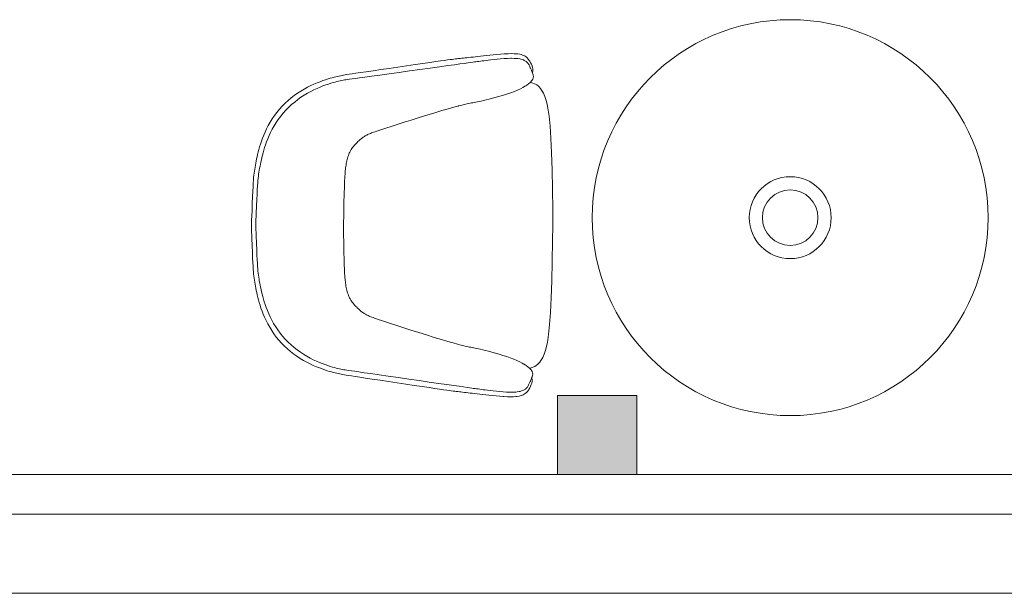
# Model space of a CAD drawing. Header units: millimetres. Extents: x -750 to 57307, y -2234 to 18901.
# Tile 10 of 102: x 8661 to 10557, y 152 to 1257. Entities that reach past the tile are written whole.
import ezdxf

# ---------------------------------------------------------------- set-up
doc = ezdxf.new("R2010")
doc.units = ezdxf.units.MM
doc.header["$MEASUREMENT"] = 0
doc.layers.add('GREY SCALE', color=9, linetype='Continuous', lineweight=0, true_color=0x808080)
doc.layers.add('GREYSCALE', color=9, linetype='Continuous', lineweight=0, true_color=0x808080)

# ---------------------------------------------------------------- blocks, each defined once
blk = doc.blocks.new('FLOOR PLAN')
at = {"layer": 'GREYSCALE', "ltscale": 0.25}
h = blk.add_hatch(color=256, dxfattribs=at)
h.dxf.hatch_style = 1
h.paths.add_polyline_path([(9696.9, 533.5), (9696.9, 381.1), (9849.3, 381.1), (9849.3, 533.5)])
at = {"layer": 'GREYSCALE'}
for p, q in [((9450.9, 1174.5), (9462.1, 1176.1)), ((9462.1, 1176.1), (9471.2, 1177.3)), ((9471.2, 1177.3), (9478.7, 1178.4)), ((9478.7, 1178.4), (9484.8, 1179.2)), ((9484.8, 1179.2), (9489.7, 1179.8)), ((9489.7, 1179.8), (9493.7, 1180.3)), ((9493.7, 1180.3), (9497.1, 1180.7)), ((9497.1, 1180.7), (9500.2, 1181.1)), ((9500.2, 1181.1), (9503.2, 1181.4)), ((9503.2, 1181.4), (9506.2, 1181.8)), ((9506.2, 1181.8), (9509.3, 1182.1)), ((9509.3, 1182.1), (9512.4, 1182.4)), ((9512.4, 1182.4), (9515.6, 1182.8)), ((9515.6, 1182.8), (9518.9, 1183.1)), ((9518.9, 1183.1), (9522.4, 1183.5)), ((9522.4, 1183.5), (9526, 1183.9)), ((9526, 1183.9), (9530, 1184.3)), ((9530, 1184.3), (9534.1, 1184.8)), ((9534.1, 1184.8), (9538.6, 1185.3)), ((9539.7, 1175.7), (9536.7, 1175.3)), ((9538.6, 1185.3), (9543.4, 1185.8)), ((9542.5, 1176.1), (9539.7, 1175.7)), ((9545.3, 1176.5), (9542.5, 1176.1)), ((9543.4, 1185.8), (9548.6, 1186.4)), ((9548.3, 1176.9), (9545.3, 1176.5)), ((9551.5, 1177.3), (9548.3, 1176.9)), ((9548.6, 1186.4), (9554.1, 1186.9)), ((9555, 1177.8), (9551.5, 1177.3)), ((9554.1, 1186.9), (9559.9, 1187.6)), ((9559, 1178.3), (9555, 1177.8)), ((9563.4, 1178.9), (9559, 1178.3)), ((9559.9, 1187.6), (9566.3, 1188.2)), ((9568.5, 1179.4), (9563.4, 1178.9)), ((9566.3, 1188.2), (9573, 1188.9)), ((9574.4, 1180.1), (9568.5, 1179.4)), ((9573, 1188.9), (9580, 1189.6)), ((9580.7, 1180.7), (9574.4, 1180.1)), ((9580, 1189.6), (9587, 1190.2)), ((9587.2, 1181.3), (9580.7, 1180.7)), ((9587, 1190.2), (9593.8, 1190.7)), ((9593.8, 1181.8), (9587.2, 1181.3)), ((9593.8, 1190.7), (9595, 1190.8)), ((9600.1, 1182.2), (9593.8, 1181.8)), ((9595, 1190.8), (9601.6, 1191.2)), ((9606.1, 1182.4), (9600.1, 1182.2)), ((9601.6, 1191.2), (9607.8, 1191.4)), ((9607.8, 1182.4), (9606.1, 1182.4)), ((9607.8, 1191.4), (9613.3, 1191.3)), ((9613.4, 1182.3), (9607.8, 1182.4)), ((9613.3, 1191.3), (9617.9, 1191)), ((9618.2, 1182), (9613.4, 1182.3)), ((9617.9, 1191), (9620.3, 1190.8)), ((9620.3, 1181.8), (9618.2, 1182)), ((9620.3, 1190.8), (9624.2, 1190.1)), ((9624.2, 1181.1), (9620.3, 1181.8)), ((9624.2, 1190.1), (9626.6, 1189.5)), ((9626.2, 1180.7), (9624.2, 1181.1)), ((9628.7, 1179.9), (9626.2, 1180.7)), ((9626.6, 1189.5), (9629.6, 1188.5)), ((9631.2, 1179.2), (9628.7, 1179.9)), ((9629.6, 1188.5), (9632, 1187.6)), ((9632.8, 1178.4), (9631.2, 1179.2)), ((9632, 1187.6), (9634.2, 1186.2)), ((9635.1, 1177.1), (9632.8, 1178.4)), ((9634.2, 1186.2), (9636.2, 1185)), ((9636.5, 1176.2), (9635.1, 1177.1)), ((9636.2, 1185), (9638.4, 1183.2)), ((9637.7, 1175.1), (9636.5, 1176.2)), ((9638.4, 1183.2), (9640.4, 1180.9)), ((9640.4, 1180.9), (9642.3, 1178.2)), ((9642.3, 1178.2), (9643.1, 1176.8)), ((9643.1, 1176.8), (9644.9, 1173.9)), ((9328.3, 1156.5), (9341.5, 1158.4)), ((9341.5, 1158.4), (9356.5, 1160.6)), ((9356.5, 1160.6), (9372.6, 1163)), ((9372.6, 1163), (9389.4, 1165.5)), ((9389.4, 1165.5), (9406.1, 1167.9)), ((9411.7, 1158.1), (9391.6, 1155.3)), ((9406.1, 1167.9), (9422.4, 1170.3)), ((9431.8, 1160.9), (9411.7, 1158.1)), ((9422.4, 1170.3), (9437.5, 1172.5)), ((9451.3, 1163.6), (9431.8, 1160.9)), ((9437.5, 1172.5), (9450.9, 1174.5)), ((9469.3, 1166.1), (9451.3, 1163.6)), ((9485.2, 1168.3), (9469.3, 1166.1)), ((9498.3, 1170.1), (9485.2, 1168.3)), ((9508.9, 1171.6), (9498.3, 1170.1)), ((9517.4, 1172.7), (9508.9, 1171.6)), ((9524.1, 1173.6), (9517.4, 1172.7)), ((9529.3, 1174.3), (9524.1, 1173.6)), ((9533.4, 1174.9), (9529.3, 1174.3)), ((9536.7, 1175.3), (9533.4, 1174.9)), ((9638.8, 1173.9), (9637.7, 1175.1)), ((9640.2, 1172.4), (9638.8, 1173.9)), ((9641.1, 1171.1), (9640.2, 1172.4)), ((9641.9, 1169.7), (9641.1, 1171.1)), ((9642.6, 1168.4), (9641.9, 1169.7)), ((9643.2, 1167), (9642.6, 1168.4)), ((9643.7, 1165.6), (9643.2, 1167)), ((9644.3, 1164.3), (9643.7, 1165.6)), ((9644.8, 1163.1), (9644.3, 1164.3)), ((9645.3, 1161.9), (9644.8, 1163.1)), ((9644.9, 1173.9), (9646.4, 1170.8)), ((9645.8, 1160.7), (9645.3, 1161.9)), ((9646.3, 1159.5), (9645.8, 1160.7)), ((9646.8, 1158.3), (9646.3, 1159.5)), ((9646.4, 1170.8), (9647.6, 1167.7)), ((9647.3, 1157.1), (9646.8, 1158.3)), ((9647.8, 1156), (9647.3, 1157.1)), ((9647.6, 1167.7), (9648.5, 1164.7)), ((9648.5, 1164.7), (9649.1, 1161.8)), ((9649.2, 1157.2), (9648.8, 1155.7)), ((9649.1, 1161.8), (9649.4, 1159.3)), ((9649.4, 1159.3), (9649.2, 1157.2)), ((9239.4, 1137.4), (9244.9, 1139.4)), ((9244.9, 1139.4), (9250, 1141.2)), ((9250, 1141.2), (9254.8, 1142.7)), ((9254.8, 1142.7), (9259.1, 1144)), ((9259.1, 1144), (9263, 1145.1)), ((9263, 1145.1), (9266.6, 1146.1)), ((9266.6, 1146.1), (9270, 1146.9)), ((9271.8, 1137.7), (9268.3, 1136.7)), ((9270, 1146.9), (9273.1, 1147.6)), ((9275.1, 1138.4), (9271.8, 1137.7)), ((9273.1, 1147.6), (9276, 1148.2)), ((9278.1, 1139.1), (9275.1, 1138.4)), ((9276, 1148.2), (9278.9, 1148.7)), ((9281, 1139.7), (9278.1, 1139.1)), ((9278.9, 1148.7), (9281.7, 1149.2)), ((9283.8, 1140.2), (9281, 1139.7)), ((9281.7, 1149.2), (9284.5, 1149.7)), ((9286.5, 1140.7), (9283.8, 1140.2)), ((9284.5, 1149.7), (9287.5, 1150.3)), ((9289.3, 1141.1), (9286.5, 1140.7)), ((9287.5, 1150.3), (9291.2, 1150.9)), ((9292.4, 1141.6), (9289.3, 1141.1)), ((9291.2, 1150.9), (9295.7, 1151.6)), ((9296.2, 1142.1), (9292.4, 1141.6)), ((9295.7, 1151.6), (9301.4, 1152.4)), ((9301.1, 1142.8), (9296.2, 1142.1)), ((9307.4, 1143.7), (9301.1, 1142.8)), ((9301.4, 1152.4), (9308.6, 1153.5)), ((9315.6, 1144.8), (9307.4, 1143.7)), ((9308.6, 1153.5), (9317.4, 1154.8)), ((9325.9, 1146.2), (9315.6, 1144.8)), ((9317.4, 1154.8), (9328.3, 1156.5)), ((9338.7, 1147.9), (9325.9, 1146.2)), ((9354.4, 1150.1), (9338.7, 1147.9)), ((9372.3, 1152.6), (9354.4, 1150.1)), ((9391.6, 1155.3), (9372.3, 1152.6)), ((9644.5, 1136.4), (9646.7, 1138.7)), ((9646.7, 1138.7), (9648.3, 1141)), ((9648.3, 1154.8), (9647.8, 1156)), ((9648.8, 1153.6), (9648.3, 1154.8)), ((9648.3, 1141), (9648.8, 1141.9)), ((9648.8, 1155.7), (9648.4, 1154.6)), ((9649.2, 1152.4), (9648.8, 1153.6)), ((9648.8, 1141.9), (9649.1, 1142.5)), ((9649.1, 1142.5), (9649.3, 1143.1)), ((9649.7, 1150.5), (9649.2, 1152.4)), ((9649.3, 1143.1), (9649.8, 1144.1)), ((9650, 1149.4), (9649.7, 1150.5)), ((9649.8, 1144.1), (9650, 1145.1)), ((9650.2, 1148.2), (9650, 1149.4)), ((9650, 1145.1), (9650.2, 1147.1)), ((9650.2, 1147.1), (9650.2, 1148.2)), ((9196.2, 1115.3), (9202.5, 1119.4)), ((9202.5, 1119.4), (9208.9, 1123.2)), ((9208.9, 1123.2), (9215.2, 1126.7)), ((9215.2, 1126.7), (9221.5, 1129.8)), ((9227.6, 1121.7), (9221.4, 1118.6)), ((9221.5, 1129.8), (9227.7, 1132.6)), ((9233.6, 1124.4), (9227.6, 1121.7)), ((9227.7, 1132.6), (9233.6, 1135.2)), ((9233.6, 1135.2), (9239.4, 1137.4)), ((9239.5, 1126.9), (9233.6, 1124.4)), ((9245.1, 1129.2), (9239.5, 1126.9)), ((9250.5, 1131.1), (9245.1, 1129.2)), ((9255.5, 1132.8), (9250.5, 1131.1)), ((9260.2, 1134.3), (9255.5, 1132.8)), ((9264.4, 1135.6), (9260.2, 1134.3)), ((9268.3, 1136.7), (9264.4, 1135.6)), ((9607, 1116.2), (9613.6, 1118.7)), ((9613.6, 1118.7), (9619.7, 1121.2)), ((9619.7, 1121.2), (9625.2, 1123.7)), ((9625.2, 1123.7), (9630.1, 1126.3)), ((9630.1, 1126.3), (9633.2, 1128.1)), ((9633.2, 1128.1), (9633.9, 1128.5)), ((9633.9, 1128.5), (9634.6, 1128.9)), ((9634.6, 1128.9), (9635.5, 1129.5)), ((9635.5, 1129.5), (9637.7, 1130.9)), ((9637.7, 1130.9), (9641, 1133.3)), ((9641, 1133.3), (9643.8, 1135.7)), ((9643.8, 1135.7), (9644.5, 1136.4)), ((9644.1, 1136), (9647, 1135.4)), ((9647, 1135.4), (9647.4, 1135.3)), ((9647.4, 1135.3), (9654.4, 1132.5)), ((9654.4, 1132.5), (9656.6, 1131)), ((9656.6, 1131), (9660.1, 1128.5)), ((9660.1, 1128.5), (9664.4, 1123.6)), ((9664.4, 1123.6), (9664.7, 1123.2)), ((9664.7, 1123.2), (9668.6, 1117.2)), ((9172, 1095.7), (9177.8, 1101)), ((9177.8, 1101), (9183.8, 1106.1)), ((9183.8, 1106.1), (9189.9, 1110.8)), ((9189.9, 1110.8), (9196.2, 1115.3)), ((9196.6, 1102.9), (9190.6, 1098.2)), ((9202.7, 1107.3), (9196.6, 1102.9)), ((9209, 1111.4), (9202.7, 1107.3)), ((9215.2, 1115.1), (9209, 1111.4)), ((9221.4, 1118.6), (9215.2, 1115.1)), ((9545.8, 1099.2), (9549.7, 1100.1)), ((9549.7, 1100.1), (9554.2, 1101.1)), ((9554.2, 1101.1), (9559.3, 1102.4)), ((9559.3, 1102.4), (9565.2, 1103.8)), ((9565.2, 1103.8), (9571.6, 1105.5)), ((9571.6, 1105.5), (9578.5, 1107.3)), ((9578.5, 1107.3), (9585.6, 1109.4)), ((9585.6, 1109.4), (9592.9, 1111.5)), ((9592.9, 1111.5), (9600.1, 1113.8)), ((9600.1, 1113.8), (9607, 1116.2)), ((9668.6, 1117.2), (9669.6, 1115.1)), ((9669.6, 1115.1), (9672.3, 1109.1)), ((9672.3, 1109.1), (9675.4, 1099.4)), ((9156.2, 1078.3), (9161.2, 1084.4)), ((9161.2, 1084.4), (9166.4, 1090.2)), ((9166.4, 1090.2), (9172, 1095.7)), ((9173.6, 1082.5), (9168.4, 1076.8)), ((9179, 1088), (9173.6, 1082.5)), ((9184.7, 1093.3), (9179, 1088)), ((9190.6, 1098.2), (9184.7, 1093.3)), ((9460.4, 1077.6), (9474, 1081.7)), ((9474, 1081.7), (9486.4, 1085.3)), ((9486.4, 1085.3), (9496.8, 1088.2)), ((9496.8, 1088.2), (9505.4, 1090.5)), ((9505.4, 1090.5), (9506.3, 1090.8)), ((9506.3, 1090.8), (9512.2, 1092.3)), ((9512.2, 1092.3), (9517.7, 1093.6)), ((9517.7, 1093.6), (9522.1, 1094.6)), ((9522.1, 1094.6), (9525.6, 1095.4)), ((9525.6, 1095.4), (9528.5, 1095.9)), ((9528.5, 1095.9), (9531.1, 1096.4)), ((9531.1, 1096.4), (9533.7, 1096.9)), ((9533.7, 1096.9), (9536.1, 1097.3)), ((9536.1, 1097.3), (9536.5, 1097.4)), ((9536.5, 1097.4), (9539.3, 1097.9)), ((9539.3, 1097.9), (9542.4, 1098.5)), ((9542.4, 1098.5), (9545.8, 1099.2)), ((9675.4, 1099.4), (9676.7, 1093.2)), ((9676.7, 1093.2), (9678.2, 1086.6)), ((9678.2, 1086.6), (9680.5, 1071.1)), ((9143.5, 1059.4), (9147.4, 1065.8)), ((9147.4, 1065.8), (9151.6, 1072.1)), ((9151.6, 1072.1), (9156.2, 1078.3)), ((9159.1, 1064.7), (9154.9, 1058.5)), ((9163.6, 1070.9), (9159.1, 1064.7)), ((9168.4, 1076.8), (9163.6, 1070.9)), ((9401.5, 1059.2), (9415.2, 1063.6)), ((9415.2, 1063.6), (9430.5, 1068.4)), ((9430.5, 1068.4), (9445.3, 1073)), ((9445.3, 1073), (9460.4, 1077.6)), ((9680.5, 1071.1), (9682.4, 1052)), ((9133.6, 1040.5), (9136.5, 1046.7)), ((9136.5, 1046.7), (9139.8, 1053.1)), ((9139.8, 1053.1), (9143.5, 1059.4)), ((9147.5, 1045.9), (9144.3, 1039.7)), ((9151, 1052.2), (9147.5, 1045.9)), ((9154.9, 1058.5), (9151, 1052.2)), ((9348.8, 1042.3), (9352.4, 1043.4)), ((9352.4, 1043.4), (9358.6, 1045.4)), ((9358.6, 1045.4), (9366.4, 1047.9)), ((9366.4, 1047.9), (9376.1, 1051.1)), ((9376.1, 1051.1), (9388, 1054.9)), ((9388, 1054.9), (9401.5, 1059.2)), ((9682.4, 1052), (9684, 1028.6)), ((9126.5, 1022.8), (9128.5, 1028.5)), ((9128.5, 1028.5), (9130.9, 1034.4)), ((9130.9, 1034.4), (9133.6, 1040.5)), ((9138.7, 1027.5), (9136.4, 1021.7)), ((9141.4, 1033.5), (9138.7, 1027.5)), ((9144.3, 1039.7), (9141.4, 1033.5)), ((9314, 1023.5), (9315.5, 1024.9)), ((9315.5, 1024.9), (9317, 1026.2)), ((9317, 1026.2), (9318.3, 1027.3)), ((9318.3, 1027.3), (9319.6, 1028.4)), ((9319.6, 1028.4), (9320.9, 1029.4)), ((9320.9, 1029.4), (9322.2, 1030.3)), ((9322.2, 1030.3), (9323.6, 1031.2)), ((9323.6, 1031.2), (9324.9, 1032.1)), ((9324.9, 1032.1), (9326.4, 1032.9)), ((9326.4, 1032.9), (9327.9, 1033.8)), ((9327.9, 1033.8), (9329.4, 1034.6)), ((9329.4, 1034.6), (9331.1, 1035.5)), ((9331.1, 1035.5), (9332.8, 1036.3)), ((9332.8, 1036.3), (9334.5, 1037.1)), ((9334.5, 1037.1), (9336.4, 1037.9)), ((9336.4, 1037.9), (9338.2, 1038.6)), ((9338.2, 1038.6), (9340.2, 1039.4)), ((9340.2, 1039.4), (9342.4, 1040.2)), ((9342.4, 1040.2), (9345.3, 1041.1)), ((9345.3, 1041.1), (9348.8, 1042.3)), ((9684, 1028.6), (9685.3, 1000.6)), ((9120.4, 1002.2), (9121.6, 1007)), ((9121.6, 1007), (9123.1, 1012.1)), ((9123.1, 1012.1), (9124.7, 1017.4)), ((9124.7, 1017.4), (9126.5, 1022.8)), ((9131, 1005.5), (9129.7, 1000.5)), ((9132.6, 1010.7), (9131, 1005.5)), ((9134.4, 1016.1), (9132.6, 1010.7)), ((9136.4, 1021.7), (9134.4, 1016.1)), ((9298, 1004.2), (9299.3, 1006.5)), ((9299.3, 1006.5), (9300.7, 1008.5)), ((9300.7, 1008.5), (9302.2, 1010.6)), ((9302.2, 1010.6), (9303.8, 1012.6)), ((9303.8, 1012.6), (9305.4, 1014.6)), ((9305.4, 1014.6), (9307.2, 1016.7)), ((9307.2, 1016.7), (9309, 1018.6)), ((9309, 1018.6), (9310.7, 1020.3)), ((9310.7, 1020.3), (9312.4, 1022)), ((9312.4, 1022), (9314, 1023.5)), ((9116.4, 984.6), (9117.3, 988.7)), ((9117.3, 988.7), (9118.3, 993)), ((9118.3, 993), (9119.3, 997.5)), ((9119.3, 997.5), (9120.4, 1002.2)), ((9126.4, 986.7), (9125.4, 982.5)), ((9127.3, 991.1), (9126.4, 986.7)), ((9128.4, 995.7), (9127.3, 991.1)), ((9129.7, 1000.5), (9128.4, 995.7)), ((9291, 985.1), (9291.6, 987.7)), ((9291.6, 987.7), (9292.3, 990.3)), ((9292.3, 990.3), (9293.1, 992.8)), ((9293.1, 992.8), (9293.9, 995.2)), ((9293.9, 995.2), (9294.8, 997.6)), ((9294.8, 997.6), (9295.8, 999.8)), ((9295.8, 999.8), (9296.8, 1002)), ((9296.8, 1002), (9298, 1004.2)), ((9685.3, 1000.6), (9686.2, 967.4)), ((9113, 965.2), (9113.6, 969.1)), ((9113.6, 969.1), (9114.2, 972.9)), ((9114.2, 972.9), (9114.9, 976.7)), ((9114.9, 976.7), (9115.6, 980.6)), ((9115.6, 980.6), (9116.4, 984.6)), ((9123, 970.6), (9122.4, 966.8)), ((9123.8, 974.5), (9123, 970.6)), ((9124.6, 978.4), (9123.8, 974.5)), ((9125.4, 982.5), (9124.6, 978.4)), ((9288.1, 966), (9288.4, 968.7)), ((9288.4, 968.7), (9288.7, 971.4)), ((9288.7, 971.4), (9289, 974)), ((9289, 974), (9289.5, 976.8)), ((9289.5, 976.8), (9289.9, 979.6)), ((9289.9, 979.6), (9290.4, 982.3)), ((9290.4, 982.3), (9291, 985.1)), ((9686.2, 967.4), (9686.9, 930.3)), ((9110.8, 942.3), (9111.2, 948.2)), ((9111.2, 948.2), (9111.6, 953.1)), ((9111.6, 953.1), (9112, 957.4)), ((9112, 957.4), (9112.5, 961.4)), ((9112.5, 961.4), (9113, 965.2)), ((9120.2, 951.6), (9119.8, 947.4)), ((9120.7, 955.5), (9120.2, 951.6)), ((9121.2, 959.3), (9120.7, 955.5)), ((9121.8, 963.1), (9121.2, 959.3)), ((9122.4, 966.8), (9121.8, 963.1)), ((9286.8, 947.8), (9286.9, 950.4)), ((9286.9, 950.4), (9287.1, 953.2)), ((9287.1, 953.2), (9287.3, 955.9)), ((9287.3, 955.9), (9287.5, 958.6)), ((9287.5, 958.6), (9287.6, 961.2)), ((9287.6, 961.2), (9287.8, 963.4)), ((9287.8, 963.4), (9288.1, 966)), ((9109.9, 926.4), (9110.4, 935.1)), ((9110.4, 935.1), (9110.8, 942.3)), ((9118.6, 929.6), (9118.2, 921)), ((9119, 936.7), (9118.6, 929.6)), ((9119.4, 942.5), (9119, 936.7)), ((9119.8, 947.4), (9119.4, 942.5)), ((9286, 925.4), (9286.2, 931.9)), ((9286.2, 931.9), (9286.3, 937.1)), ((9286.3, 937.1), (9286.5, 941.3)), ((9286.5, 941.3), (9286.6, 944.8)), ((9286.6, 944.8), (9286.8, 947.8)), ((9686.9, 930.3), (9687.4, 890.5)), ((9109, 903.2), (9109.5, 915.9)), ((9109.5, 915.9), (9109.9, 926.4)), ((9117.7, 910.7), (9117.2, 898.2)), ((9118.2, 921), (9117.7, 910.7)), ((9285.5, 907.4), (9285.8, 917.3)), ((9285.8, 917.3), (9286, 925.4)), ((9108.4, 888.1), (9109, 903.2)), ((9117.2, 898.2), (9116.7, 883.3)), ((9285, 880.7), (9285.3, 895.2)), ((9285.3, 895.2), (9285.5, 907.4)), ((9107.7, 870.9), (9108.4, 888.1)), ((9116.7, 883.3), (9116, 866.3)), ((9284.6, 864), (9285, 880.7)), ((9687.4, 890.5), (9687.6, 860.8)), ((9107.4, 862.2), (9107.7, 870.9)), ((9107.7, 853.5), (9107.4, 862.2)), ((9108.2, 836.2), (9107.7, 853.5)), ((9116, 866.3), (9115.9, 862.2)), ((9115.9, 862.2), (9116, 858)), ((9116, 858), (9116.6, 841)), ((9284.6, 861.8), (9284.6, 864)), ((9284.6, 859.5), (9284.6, 861.8)), ((9284.9, 842.8), (9284.6, 859.5)), ((9687.6, 860.8), (9687.2, 831.1)), ((9108.8, 821.1), (9108.2, 836.2)), ((9116.6, 841), (9117.1, 826.1)), ((9285.1, 828.3), (9284.9, 842.8)), ((9109.2, 808.5), (9108.8, 821.1)), ((9117.1, 826.1), (9117.5, 813.6)), ((9285.3, 816.2), (9285.1, 828.3)), ((9285.5, 806.2), (9285.3, 816.2)), ((9687.2, 831.1), (9686.6, 791.3)), ((9109.6, 797.9), (9109.2, 808.5)), ((9110, 789.2), (9109.6, 797.9)), ((9117.5, 813.6), (9117.9, 803.3)), ((9117.9, 803.3), (9118.3, 794.7)), ((9285.7, 798.1), (9285.5, 806.2)), ((9285.8, 791.6), (9285.7, 798.1)), ((9110.4, 782.1), (9110, 789.2)), ((9110.8, 776.1), (9110.4, 782.1)), ((9118.3, 794.7), (9118.7, 787.6)), ((9118.7, 787.6), (9119, 781.8)), ((9119, 781.8), (9119.4, 776.9)), ((9286, 786.4), (9285.8, 791.6)), ((9286.1, 782.2), (9286, 786.4)), ((9286.2, 778.7), (9286.1, 782.2)), ((9286.4, 775.7), (9286.2, 778.7)), ((9686.6, 791.3), (9685.7, 754.2)), ((9111.2, 771.2), (9110.8, 776.1)), ((9111.6, 766.9), (9111.2, 771.2)), ((9112, 763), (9111.6, 766.9)), ((9112.5, 759.1), (9112, 763)), ((9113.1, 755.3), (9112.5, 759.1)), ((9119.4, 776.9), (9119.8, 772.7)), ((9119.8, 772.7), (9120.2, 768.8)), ((9120.2, 768.8), (9120.7, 765)), ((9120.7, 765), (9121.3, 761.2)), ((9121.3, 761.2), (9121.9, 757.4)), ((9286.5, 773.1), (9286.4, 775.7)), ((9286.7, 770.3), (9286.5, 773.1)), ((9286.8, 767.6), (9286.7, 770.3)), ((9287, 764.9), (9286.8, 767.6)), ((9287.2, 762.3), (9287, 764.9)), ((9287.4, 760.1), (9287.2, 762.3)), ((9287.6, 757.5), (9287.4, 760.1)), ((9113.7, 751.5), (9113.1, 755.3)), ((9114.3, 747.6), (9113.7, 751.5)), ((9115.1, 743.7), (9114.3, 747.6)), ((9115.9, 739.7), (9115.1, 743.7)), ((9116.7, 735.6), (9115.9, 739.7)), ((9121.9, 757.4), (9122.5, 753.7)), ((9122.5, 753.7), (9123.2, 749.8)), ((9123.2, 749.8), (9124, 745.9)), ((9124, 745.9), (9124.9, 741.8)), ((9124.9, 741.8), (9125.8, 737.6)), ((9287.9, 754.8), (9287.6, 757.5)), ((9288.2, 752.1), (9287.9, 754.8)), ((9288.5, 749.5), (9288.2, 752.1)), ((9288.9, 746.7), (9288.5, 749.5)), ((9289.4, 743.9), (9288.9, 746.7)), ((9289.9, 741.2), (9289.4, 743.9)), ((9290.4, 738.4), (9289.9, 741.2)), ((9685.7, 754.2), (9684.6, 721)), ((9117.6, 731.3), (9116.7, 735.6)), ((9118.6, 726.8), (9117.6, 731.3)), ((9119.7, 722.1), (9118.6, 726.8)), ((9121, 717.3), (9119.7, 722.1)), ((9125.8, 737.6), (9126.7, 733.1)), ((9126.7, 733.1), (9127.8, 728.5)), ((9127.8, 728.5), (9129, 723.7)), ((9129, 723.7), (9130.4, 718.7)), ((9291, 735.7), (9290.4, 738.4)), ((9291.7, 733.1), (9291, 735.7)), ((9292.4, 730.6), (9291.7, 733.1)), ((9293.3, 728.2), (9292.4, 730.6)), ((9294.2, 725.9), (9293.3, 728.2)), ((9295.1, 723.6), (9294.2, 725.9)), ((9296.2, 721.4), (9295.1, 723.6)), ((9297.3, 719.3), (9296.2, 721.4)), ((9684.6, 721), (9683.2, 693)), ((9122.3, 712.2), (9121, 717.3)), ((9123.9, 706.9), (9122.3, 712.2)), ((9125.7, 701.4), (9123.9, 706.9)), ((9130.4, 718.7), (9131.9, 713.5)), ((9131.9, 713.5), (9133.7, 708.1)), ((9133.7, 708.1), (9135.7, 702.5)), ((9135.7, 702.5), (9138, 696.7)), ((9298.7, 717), (9297.3, 719.3)), ((9300, 714.9), (9298.7, 717)), ((9301.5, 712.9), (9300, 714.9)), ((9303, 710.8), (9301.5, 712.9)), ((9304.7, 708.8), (9303, 710.8)), ((9306.5, 706.7), (9304.7, 708.8)), ((9308.2, 704.8), (9306.5, 706.7)), ((9310, 703.1), (9308.2, 704.8)), ((9311.7, 701.4), (9310, 703.1)), ((9127.8, 695.7), (9125.7, 701.4)), ((9130.1, 689.9), (9127.8, 695.7)), ((9132.7, 683.8), (9130.1, 689.9)), ((9135.7, 677.5), (9132.7, 683.8)), ((9138, 696.7), (9140.5, 690.7)), ((9140.5, 690.7), (9143.4, 684.5)), ((9143.4, 684.5), (9146.6, 678.2)), ((9313.3, 699.9), (9311.7, 701.4)), ((9314.8, 698.5), (9313.3, 699.9)), ((9316.2, 697.2), (9314.8, 698.5)), ((9317.5, 696), (9316.2, 697.2)), ((9318.8, 695), (9317.5, 696)), ((9320.1, 694), (9318.8, 695)), ((9321.4, 693), (9320.1, 694)), ((9322.8, 692.1), (9321.4, 693)), ((9324.1, 691.2), (9322.8, 692.1)), ((9325.6, 690.4), (9324.1, 691.2)), ((9327.1, 689.5), (9325.6, 690.4)), ((9328.6, 688.7), (9327.1, 689.5)), ((9330.3, 687.8), (9328.6, 688.7)), ((9332, 687), (9330.3, 687.8)), ((9333.7, 686.2), (9332, 687)), ((9335.5, 685.4), (9333.7, 686.2)), ((9337.4, 684.6), (9335.5, 685.4)), ((9339.3, 683.9), (9337.4, 684.6)), ((9341.6, 683.1), (9339.3, 683.9)), ((9344.4, 682.1), (9341.6, 683.1)), ((9683.2, 693), (9681.5, 669.7)), ((9138.9, 671.1), (9135.7, 677.5)), ((9142.5, 664.7), (9138.9, 671.1)), ((9146.4, 658.3), (9142.5, 664.7)), ((9146.6, 678.2), (9150.1, 671.9)), ((9150.1, 671.9), (9154, 665.6)), ((9154, 665.6), (9158.1, 659.4)), ((9347.9, 680.9), (9344.4, 682.1)), ((9351.6, 679.7), (9347.9, 680.9)), ((9357.7, 677.7), (9351.6, 679.7)), ((9365.5, 675.2), (9357.7, 677.7)), ((9375.2, 672), (9365.5, 675.2)), ((9387, 668.1), (9375.2, 672)), ((9400.5, 663.7), (9387, 668.1)), ((9414.2, 659.3), (9400.5, 663.7)), ((9681.5, 669.7), (9679.5, 650.5)), ((9150.7, 652), (9146.4, 658.3)), ((9155.2, 645.8), (9150.7, 652)), ((9160.1, 639.7), (9155.2, 645.8)), ((9158.1, 659.4), (9162.6, 653.2)), ((9162.6, 653.2), (9167.4, 647.3)), ((9167.4, 647.3), (9172.5, 641.5)), ((9429.6, 654.4), (9414.2, 659.3)), ((9444.3, 649.7), (9429.6, 654.4)), ((9459.3, 645), (9444.3, 649.7)), ((9473, 640.9), (9459.3, 645)), ((9679.5, 650.5), (9677.1, 635.1)), ((9165.3, 633.9), (9160.1, 639.7)), ((9170.9, 628.3), (9165.3, 633.9)), ((9176.6, 623), (9170.9, 628.3)), ((9172.5, 641.5), (9177.9, 636)), ((9177.9, 636), (9183.6, 630.7)), ((9183.6, 630.7), (9189.4, 625.7)), ((9189.4, 625.7), (9195.5, 621)), ((9485.3, 637.3), (9473, 640.9)), ((9495.8, 634.3), (9485.3, 637.3)), ((9504.3, 631.9), (9495.8, 634.3)), ((9505.2, 631.7), (9504.3, 631.9)), ((9511.1, 630.1), (9505.2, 631.7)), ((9516.6, 628.8), (9511.1, 630.1)), ((9521, 627.8), (9516.6, 628.8)), ((9524.5, 627), (9521, 627.8)), ((9527.4, 626.4), (9524.5, 627)), ((9530, 626), (9527.4, 626.4)), ((9532.6, 625.5), (9530, 626)), ((9675.6, 628.5), (9674.3, 622.3)), ((9677.1, 635.1), (9675.6, 628.5)), ((9182.6, 617.9), (9176.6, 623)), ((9188.7, 613.1), (9182.6, 617.9)), ((9195, 608.7), (9188.7, 613.1)), ((9201.3, 604.5), (9195, 608.7)), ((9195.5, 621), (9201.6, 616.6)), ((9201.6, 616.6), (9207.8, 612.5)), ((9207.8, 612.5), (9214, 608.7)), ((9214, 608.7), (9220.2, 605.3)), ((9535, 625), (9532.6, 625.5)), ((9535.3, 625), (9535, 625)), ((9538.2, 624.4), (9535.3, 625)), ((9541.2, 623.8), (9538.2, 624.4)), ((9544.7, 623.1), (9541.2, 623.8)), ((9548.6, 622.2), (9544.7, 623.1)), ((9553, 621.1), (9548.6, 622.2)), ((9558.2, 619.9), (9553, 621.1)), ((9564, 618.4), (9558.2, 619.9)), ((9570.4, 616.7), (9564, 618.4)), ((9577.3, 614.8), (9570.4, 616.7)), ((9584.4, 612.7), (9577.3, 614.8)), ((9591.7, 610.5), (9584.4, 612.7)), ((9598.9, 608.2), (9591.7, 610.5)), ((9605.8, 605.8), (9598.9, 608.2)), ((9671.1, 612.6), (9668.4, 606.6)), ((9674.3, 622.3), (9671.1, 612.6)), ((9207.6, 600.7), (9201.3, 604.5)), ((9214, 597.2), (9207.6, 600.7)), ((9220.2, 594), (9214, 597.2)), ((9220.2, 605.3), (9226.3, 602.1)), ((9226.4, 591.1), (9220.2, 594)), ((9226.3, 602.1), (9232.4, 599.3)), ((9232.3, 588.6), (9226.4, 591.1)), ((9238.1, 586.3), (9232.3, 588.6)), ((9232.4, 599.3), (9238.2, 596.8)), ((9238.2, 596.8), (9243.8, 594.6)), ((9243.8, 594.6), (9249.2, 592.6)), ((9249.2, 592.6), (9254.2, 590.8)), ((9254.2, 590.8), (9258.9, 589.3)), ((9258.9, 589.3), (9263.1, 588)), ((9263.1, 588), (9267, 586.9)), ((9612.4, 603.3), (9605.8, 605.8)), ((9618.4, 600.7), (9612.4, 603.3)), ((9623.9, 598.2), (9618.4, 600.7)), ((9628.9, 595.6), (9623.9, 598.2)), ((9632, 593.8), (9628.9, 595.6)), ((9632.6, 593.4), (9632, 593.8)), ((9633.3, 593), (9632.6, 593.4)), ((9634.2, 592.4), (9633.3, 593)), ((9636.5, 590.9), (9634.2, 592.4)), ((9639.7, 588.5), (9636.5, 590.9)), ((9642.5, 586.1), (9639.7, 588.5)), ((9653.1, 589.2), (9646.1, 586.5)), ((9655.3, 590.8), (9653.1, 589.2)), ((9658.8, 593.3), (9655.3, 590.8)), ((9663.2, 598.1), (9658.8, 593.3)), ((9663.5, 598.5), (9663.2, 598.1)), ((9667.4, 604.5), (9663.5, 598.5)), ((9668.4, 606.6), (9667.4, 604.5)), ((9243.6, 584.3), (9238.1, 586.3)), ((9248.7, 582.5), (9243.6, 584.3)), ((9253.4, 581), (9248.7, 582.5)), ((9257.7, 579.7), (9253.4, 581)), ((9261.7, 578.5), (9257.7, 579.7)), ((9265.3, 577.6), (9261.7, 578.5)), ((9268.6, 576.7), (9265.3, 577.6)), ((9267, 586.9), (9270.5, 585.9)), ((9271.7, 576), (9268.6, 576.7)), ((9270.5, 585.9), (9273.8, 585.1)), ((9274.7, 575.4), (9271.7, 576)), ((9273.8, 585.1), (9276.8, 584.4)), ((9277.5, 574.8), (9274.7, 575.4)), ((9276.8, 584.4), (9279.7, 583.8)), ((9280.3, 574.3), (9277.5, 574.8)), ((9279.7, 583.8), (9282.5, 583.3)), ((9283.1, 573.8), (9280.3, 574.3)), ((9282.5, 583.3), (9285.2, 582.8)), ((9286.2, 573.2), (9283.1, 573.8)), ((9285.2, 582.8), (9288, 582.4)), ((9289.8, 572.6), (9286.2, 573.2)), ((9288, 582.4), (9291, 581.9)), ((9294.4, 571.9), (9289.8, 572.6)), ((9291, 581.9), (9294.9, 581.4)), ((9300, 571), (9294.4, 571.9)), ((9294.9, 581.4), (9299.8, 580.7)), ((9299.8, 580.7), (9306.1, 579.8)), ((9307.2, 569.9), (9300, 571)), ((9306.1, 579.8), (9314.2, 578.6)), ((9316, 568.5), (9307.2, 569.9)), ((9314.2, 578.6), (9324.5, 577.1)), ((9324.5, 577.1), (9337.3, 575.3)), ((9337.3, 575.3), (9353.1, 573.1)), ((9353.1, 573.1), (9370.9, 570.5)), ((9370.9, 570.5), (9390.2, 567.7)), ((9643.2, 585.5), (9642.5, 586.1)), ((9645.7, 586.4), (9642.8, 585.8)), ((9645.4, 583.1), (9643.2, 585.5)), ((9647, 580.8), (9645.4, 583.1)), ((9646.1, 586.5), (9645.7, 586.4)), ((9647.4, 579.9), (9647, 580.8)), ((9647.7, 579.3), (9647.4, 579.9)), ((9647.4, 568.2), (9647.8, 569.4)), ((9648, 578.6), (9647.7, 579.3)), ((9647.8, 569.4), (9648.4, 571.2)), ((9648.4, 577.7), (9648, 578.6)), ((9648.6, 576.7), (9648.4, 577.7)), ((9648.4, 571.2), (9648.7, 572.4)), ((9648.9, 574.7), (9648.6, 576.7)), ((9648.7, 572.4), (9648.9, 573.6)), ((9648.9, 573.6), (9648.9, 574.7)), ((9326.9, 566.8), (9316, 568.5)), ((9340.1, 564.8), (9326.9, 566.8)), ((9355.1, 562.5), (9340.1, 564.8)), ((9371.2, 560.1), (9355.1, 562.5)), ((9387.9, 557.5), (9371.2, 560.1)), ((9404.7, 555), (9387.9, 557.5)), ((9390.2, 567.7), (9410.3, 564.8)), ((9420.9, 552.5), (9404.7, 555)), ((9410.3, 564.8), (9430.4, 561.9)), ((9436, 550.3), (9420.9, 552.5)), ((9430.4, 561.9), (9449.8, 559.1)), ((9449.4, 548.3), (9436, 550.3)), ((9449.8, 559.1), (9467.8, 556.5)), ((9467.8, 556.5), (9483.8, 554.2)), ((9483.8, 554.2), (9496.8, 552.4)), ((9496.8, 552.4), (9507.4, 550.9)), ((9507.4, 550.9), (9515.9, 549.7)), ((9638.7, 549.5), (9639.6, 550.7)), ((9639.6, 550.7), (9640.4, 552.1)), ((9640.4, 552.1), (9641.1, 553.5)), ((9641.1, 553.5), (9641.7, 554.8)), ((9641.7, 554.8), (9642.3, 556.2)), ((9642.3, 556.2), (9642.8, 557.5)), ((9642.8, 557.5), (9643.4, 558.7)), ((9643.4, 558.7), (9643.9, 559.9)), ((9644.9, 551), (9643.4, 547.9)), ((9643.9, 559.9), (9644.4, 561.1)), ((9644.4, 561.1), (9644.9, 562.3)), ((9644.9, 562.3), (9645.4, 563.5)), ((9646.1, 554.1), (9644.9, 551)), ((9645.4, 563.5), (9645.9, 564.6)), ((9645.9, 564.6), (9646.4, 565.8)), ((9647.1, 557.1), (9646.1, 554.1)), ((9646.4, 565.8), (9646.9, 567)), ((9646.9, 567), (9647.4, 568.2)), ((9647, 567.2), (9647.4, 566.1)), ((9647.7, 559.9), (9647.1, 557.1)), ((9647.4, 566.1), (9647.8, 564.6)), ((9647.9, 562.5), (9647.7, 559.9)), ((9647.8, 564.6), (9647.9, 562.5)), ((9460.6, 546.6), (9449.4, 548.3)), ((9469.7, 545.3), (9460.6, 546.6)), ((9477.2, 544.2), (9469.7, 545.3)), ((9483.3, 543.4), (9477.2, 544.2)), ((9488.2, 542.7), (9483.3, 543.4)), ((9492.2, 542.2), (9488.2, 542.7)), ((9495.6, 541.8), (9492.2, 542.2)), ((9498.7, 541.4), (9495.6, 541.8)), ((9501.7, 541), (9498.7, 541.4)), ((9504.7, 540.7), (9501.7, 541)), ((9507.8, 540.4), (9504.7, 540.7)), ((9510.8, 540), (9507.8, 540.4)), ((9514, 539.7), (9510.8, 540)), ((9517.3, 539.3), (9514, 539.7)), ((9515.9, 549.7), (9522.6, 548.8)), ((9520.8, 538.9), (9517.3, 539.3)), ((9524.5, 538.5), (9520.8, 538.9)), ((9522.6, 548.8), (9527.8, 548)), ((9528.4, 538), (9524.5, 538.5)), ((9527.8, 548), (9531.9, 547.5)), ((9532.6, 537.6), (9528.4, 538)), ((9531.9, 547.5), (9535.2, 547)), ((9537.1, 537), (9532.6, 537.6)), ((9535.2, 547), (9538.2, 546.6)), ((9541.9, 536.5), (9537.1, 537)), ((9538.2, 546.6), (9541, 546.2)), ((9541, 546.2), (9543.8, 545.8)), ((9547, 535.9), (9541.9, 536.5)), ((9543.8, 545.8), (9546.8, 545.4)), ((9546.8, 545.4), (9550, 544.9)), ((9552.5, 535.3), (9547, 535.9)), ((9550, 544.9), (9553.5, 544.4)), ((9558.4, 534.6), (9552.5, 535.3)), ((9553.5, 544.4), (9557.5, 543.9)), ((9557.5, 543.9), (9561.9, 543.3)), ((9564.7, 533.9), (9558.4, 534.6)), ((9561.9, 543.3), (9567, 542.7)), ((9571.5, 533.2), (9564.7, 533.9)), ((9567, 542.7), (9572.8, 542.1)), ((9578.4, 532.5), (9571.5, 533.2)), ((9572.8, 542.1), (9579.1, 541.4)), ((9585.5, 531.9), (9578.4, 532.5)), ((9579.1, 541.4), (9585.7, 540.7)), ((9592.3, 531.3), (9585.5, 531.9)), ((9585.7, 540.7), (9592.3, 540.2)), ((9592.3, 540.2), (9598.6, 539.8)), ((9593.4, 531.2), (9592.3, 531.3)), ((9600.1, 530.8), (9593.4, 531.2)), ((9598.6, 539.8), (9604.5, 539.6)), ((9604.5, 539.6), (9606.2, 539.6)), ((9606.2, 539.6), (9611.9, 539.6)), ((9616.3, 531), (9611.7, 530.7)), ((9611.9, 539.6), (9616.7, 539.9)), ((9618.7, 531.2), (9616.3, 531)), ((9616.7, 539.9), (9618.7, 540.1)), ((9618.7, 540.1), (9622.7, 540.8)), ((9622.6, 531.8), (9618.7, 531.2)), ((9625.1, 532.4), (9622.6, 531.8)), ((9622.7, 540.8), (9624.7, 541.2)), ((9624.7, 541.2), (9627.2, 541.9)), ((9628, 533.3), (9625.1, 532.4)), ((9627.2, 541.9), (9629.7, 542.7)), ((9630.4, 534.3), (9628, 533.3)), ((9629.7, 542.7), (9631.3, 543.4)), ((9632.7, 535.7), (9630.4, 534.3)), ((9631.3, 543.4), (9633.6, 544.7)), ((9634.7, 536.9), (9632.7, 535.7)), ((9633.6, 544.7), (9635, 545.6)), ((9636.8, 538.7), (9634.7, 536.9)), ((9635, 545.6), (9636.2, 546.7)), ((9636.2, 546.7), (9637.3, 547.9)), ((9638.9, 541), (9636.8, 538.7)), ((9637.3, 547.9), (9638.7, 549.5)), ((9640.8, 543.6), (9638.9, 541)), ((9641.6, 545), (9640.8, 543.6)), ((9643.4, 547.9), (9641.6, 545)), ((9606.2, 530.6), (9600.1, 530.8)), ((9611.7, 530.7), (9606.2, 530.6))]:
    blk.add_line(p, q, dxfattribs=at)
at = {"layer": 'GREYSCALE', "ltscale": 0.25}
for p, q in [((9696.9, 533.5), (9849.3, 533.5)), ((9696.9, 381.1), (9696.9, 533.5)), ((9849.3, 533.5), (9849.3, 381.1)), ((8535.8, 381.1), (11785.4, 381.1)), ((9849.3, 381.1), (9696.9, 381.1)), ((1453.1, 304.8), (11785.4, 304.8)), ((11785.4, 304.8), (8535.8, 304.8))]:
    blk.add_line(p, q, dxfattribs=at)
at = {"layer": 'GREYSCALE', "ltscale": 0.2}
blk.add_line((1605.5, 152.4), (11785.4, 152.4), dxfattribs=at)
at = {"layer": 'GREYSCALE', "ltscale": 25}
blk.add_circle((10144.8, 875.6), 381.1, dxfattribs=at)
at = {"layer": 'GREYSCALE'}
for radius in [78.9, 53.5]:
    blk.add_circle((10144.8, 875.6), radius, dxfattribs=at)

msp = doc.modelspace()

# ---------------------------------------------------------------- block references
at = {"layer": 'GREY SCALE', "ltscale": 5}
msp.add_blockref('FLOOR PLAN', (0, 0), dxfattribs=at)

doc.saveas('drawing.dxf')
